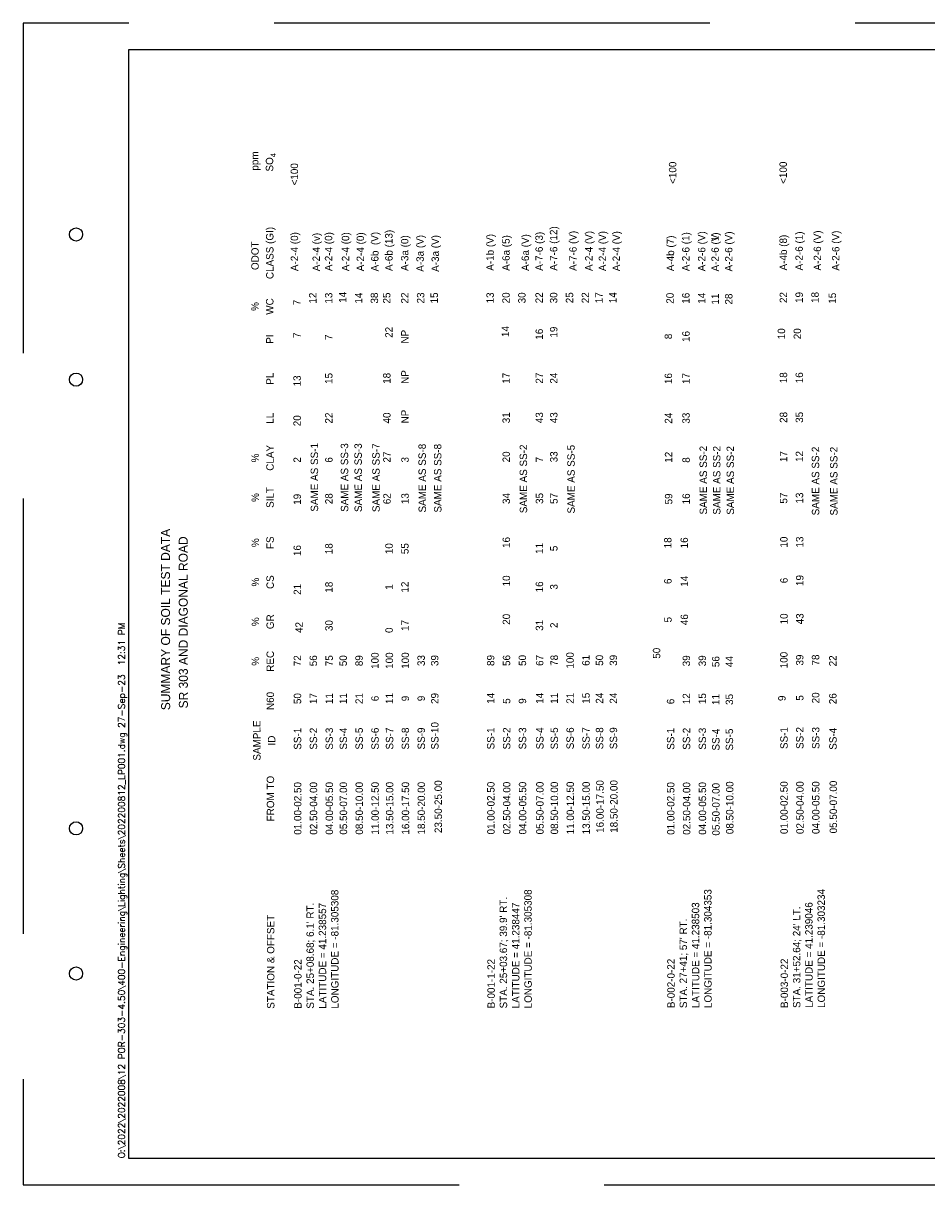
# Paper-space layout '53 GEOTECHNICAL PROFILE - ROADWAY' of a CAD drawing. Header units: feet. Extents: x 0 to 34.2, y 0 to 22.
# Tile 1 of 2: x 0 to 17.1, y 0 to 22. Entities that reach past the tile are written whole.
import ezdxf
from ezdxf.enums import TextEntityAlignment as Align

# ---------------------------------------------------------------- set-up
doc = ezdxf.new("R2010")
doc.units = ezdxf.units.FT
doc.header["$LTSCALE"] = 50
doc.header["$MEASUREMENT"] = 0
doc.linetypes.add('OhDOT_USTN3', pattern=[0.22, 0.165, -0.055])
for name, color, linetype in [('0_GEO', 7, 'Continuous'), ('0_Xref', 7, 'Continuous'), ('SH_Border', 7, 'Continuous'), ('SH_Cut_Line', 7, 'OhDOT_USTN3'), ('SH_Data', 7, 'Continuous'), ('SH_Text', 7, 'Continuous')]:
    doc.layers.add(name, color=color, linetype=linetype)
doc.styles.add('DwgStamp', font='romans.shx')
doc.styles.add('Font 70-Main Title', font='lathab.ttf', dxfattribs={"width": 1.15, "height": 0.25})
doc.styles.add('Slanted-Normal', font='font31.shx', dxfattribs={"height": 0.14})
doc.styles.add('Straight-Normal', font='font30.shx', dxfattribs={"height": 0.14})
doc.styles.add('Straight-Sub Title', font='font30.shx', dxfattribs={"height": 0.17})

# ---------------------------------------------------------------- blocks, each defined once
blk = doc.blocks.new('GT_COVER')
at = {"layer": 'Defpoints', "color": 7, "linetype": 'Continuous'}
for p in [(32.863, 19.5), (33.113, 19.5), (33.363, 19.5), (33.018, 11), (33, 4.337)]:
    blk.add_point(p, dxfattribs=at)
at = {"layer": 'SH_Border', "color": 7, "linetype": 'Continuous'}
for p, q in [((32.5, 0.5), (32.5, 21.5)), ((32.5, 17.5), (33.5, 17.5)), ((32.5, 15.5), (33.5, 15.5)), ((32.5, 15.5), (33.5, 15.5)), ((32.5, 6.5), (33.5, 6.5)), ((32.5, 2), (33.5, 2)), ((32.917, 1.5), (33.083, 2)), ((32.5, 1.5), (33.5, 1.5))]:
    blk.add_line(p, q, dxfattribs=at)
at = {"layer": 'SH_Border', "color": 7, "linetype": 'Continuous', "flags": 128}
blk.add_lwpolyline([(2, 21.5), (33.5, 21.5), (33.5, 0.5), (2, 0.5), (2, 21.5)], close=True, dxfattribs=at)
at = {"layer": 'SH_Border', "color": 7, "linetype": 'Continuous'}
for centre in [(1, 18), (1, 15.25), (1, 6.75), (1, 4)]:
    blk.add_circle(centre, 0.125, dxfattribs=at)
at = {"layer": 'SH_Cut_Line', "color": 7, "linetype": 'OhDOT_USTN3', "flags": 128}
blk.add_lwpolyline([(0, 0), (34, 0), (34, 22), (0, 22), (0, 0)], close=True, dxfattribs=at)
at = {"layer": 'SH_Data', "color": 7, "linetype": 'Continuous'}
blk.add_line((32.625, 1), (33.375, 1), dxfattribs=at)
blk.add_circle((33, 1), 0.375, dxfattribs=at)
at = {"layer": 'SH_Border', "color": 7, "linetype": 'Continuous', "style": 'DwgStamp'}
blk.add_text('O:\\2022\\2022008\\12 POR-303-4.50\\400-Engineering\\Lighting\\Sheets\\202200812_LP001.dwg 27-Sep-23  12:31 PM', height=0.125, rotation=90, dxfattribs=at).set_placement((1.925, 0.5))
at = {"layer": 'SH_Data', "color": 7, "linetype": 'Continuous', "style": 'Straight-Normal'}
for s, height, p in [('DESIGN AGENCY', 0.1, (32.613, 19.5)), ('PID  NO.', 0.17, (32.7, 16.512))]:
    blk.add_text(s, height=height, rotation=90, dxfattribs=at).set_placement(p, align=Align.MIDDLE_CENTER)
at = {"layer": 'SH_Data', "style": 'Straight-Normal'}
for tag, p in [('DESIGNAGENCY1', (32.863, 19.5)), ('DESIGNAGENCY2', (33.113, 19.5)), ('DESIGNAGENCY3', (33.363, 19.5))]:
    blk.add_attdef(tag, text='', height=0.125, rotation=90, dxfattribs=at).set_placement(p, align=Align.MIDDLE_CENTER)
at = {"layer": 'SH_Data', "style": 'Font 70-Main Title'}
for tag, height, width, p in [('PIDNO', 0.2, 1.15, (33.25, 16.537)), ('TITLEAREA2M', 0.25, 1.25, (33.018, 11)), ('TITLEAREA1', 0.25, 1.15, (33, 4.254))]:
    blk.add_attdef(tag, text='', height=height, rotation=90, dxfattribs=dict(at, width=width)).set_placement(p, align=Align.MIDDLE_CENTER)
at = {"layer": 'SH_Data', "style": 'Straight-Sub Title'}
for tag, p in [('SUBSHEETNO', (32.77, 1.582)), ('SUBSHEETTOTAL', (33.27, 1.582)), ('SHEETNO', (33.02, 1.003)), ('SHEETTOTAL', (33.02, 0.663))]:
    blk.add_attdef(tag, text='', height=0.17, dxfattribs=at).set_placement(p, align=Align.BOTTOM_CENTER)

psp = doc.layouts.new('53 GEOTECHNICAL PROFILE - ROADWAY')

# ---------------------------------------------------------------- block references
at = {"layer": 'SH_Border'}
psp.add_blockref('GT_COVER', (0, 0), dxfattribs=at).add_auto_attribs({'DESIGNAGENCY1': 'GPD Geotechnical Services Inc.', 'DESIGNAGENCY2': '520 S. Main St., Suite 2531', 'DESIGNAGENCY3': 'Akron, Ohio 44311', 'SUBSHEETTOTAL': '4', 'SUBSHEETNO': '2', 'TITLEAREA1': 'POR-303-4.50', 'SHEETTOTAL': '56', 'SHEETNO': '54', 'PIDNO': '116254', 'TITLEAREA2M': 'SUMMARY OF SOIL TEST DATA'})

# ---------------------------------------------------------------- texts
at = {"layer": '0_GEO', "attachment_point": 1, "rotation": 90.0818}
for s, insert, char_height, width, style in [('SR 303 AND DIAGONAL ROAD', (2.947, 9.022), 0.17, 3.86161, 'Straight-Normal'), ('18', (5.716, 11.942), 0.14, 0.45047, 'Straight-Normal'), ('10', (6.855, 11.944), 0.14, 0.45047, 'Straight-Normal'), ('55', (7.155, 11.944), 0.14, 0.45047, 'Straight-Normal'), ('16', (9.075, 12.061), 0.14, 0.45047, 'Straight-Normal'), ('11', (9.701, 11.948), 0.14, 0.45047, 'Straight-Normal'), ('18', (12.132, 12.054), 0.14, 0.45047, 'Straight-Normal'), ('16', (12.444, 12.054), 0.14, 0.45047, 'Straight-Normal'), ('10', (14.33, 12.068), 0.14, 0.45047, 'Straight-Normal'), ('13', (14.63, 12.069), 0.14, 0.45047, 'Straight-Normal'), (' 5', (9.975, 11.948), 0.14, 0.45047, 'Straight-Normal'), ('10', (9.076, 11.333), 0.14, 0.45047, 'Straight-Normal'), (' 6', (12.134, 11.326), 0.14, 0.45047, 'Straight-Normal'), ('14', (12.445, 11.327), 0.14, 0.45047, 'Straight-Normal'), (' 6', (14.331, 11.341), 0.14, 0.45047, 'Straight-Normal'), ('19', (14.631, 11.341), 0.14, 0.45047, 'Straight-Normal'), ('18', (5.717, 11.214), 0.14, 0.45047, 'Straight-Normal'), (' 1', (6.856, 11.216), 0.14, 0.45047, 'Straight-Normal'), ('12', (7.156, 11.216), 0.14, 0.45047, 'Straight-Normal'), ('16', (9.702, 11.22), 0.14, 0.45047, 'Straight-Normal'), (' 3', (9.976, 11.22), 0.14, 0.45047, 'Straight-Normal'), ('20', (9.077, 10.606), 0.14, 0.45047, 'Straight-Normal'), ('46', (12.446, 10.599), 0.14, 0.45047, 'Straight-Normal'), ('10', (14.332, 10.613), 0.14, 0.45047, 'Straight-Normal'), ('43', (14.632, 10.614), 0.14, 0.45047, 'Straight-Normal'), ('30', (5.718, 10.487), 0.14, 0.45047, 'Straight-Normal'), ('17', (7.158, 10.489), 0.14, 0.45047, 'Straight-Normal'), ('31', (9.703, 10.492), 0.14, 0.45047, 'Straight-Normal'), (' 2', (9.977, 10.493), 0.14, 0.45047, 'Straight-Normal'), (' 5', (12.135, 10.598), 0.14, 0.45047, 'Straight-Normal'), ('  0', (6.856, 10.347), 0.14, 0.45047, 'Straight-Normal'), (' 50', (11.92, 9.911), 0.14, 0.25311, 'Slanted-Normal'), ('  9', (14.293, 9.058), 0.14, 0.44537, 'Straight-Normal')]:
    psp.add_mtext(s, dxfattribs=dict(at, insert=insert, char_height=char_height, width=width, style=style))
at = {"layer": '0_Xref', "insert": (5.153, 10.451), "char_height": 0.14, "width": 0.14679, "attachment_point": 1, "rotation": 90.0818, "style": 'Slanted-Normal'}
psp.add_mtext('42', dxfattribs=at)
at = {"layer": 'SH_Text', "linetype": 'Continuous', "lineweight": 13, "style": 'Straight-Normal'}
for s, p in [('<100', (12.294, 18.957)), ('<100', (14.387, 18.958)), ('<100', (5.133, 18.928)), ('A-6b (13)', (6.922, 17.307)), ('A-7-6 (12)', (10.041, 17.312)), ('A-2-6 (V) ', (15.035, 17.316)), ('A-2-4 (0)', (5.135, 17.305)), ('A-2-4 (v)', (5.547, 17.302)), ('A-2-4 (0)', (5.781, 17.305)), ('A-2-4 (0)', (6.102, 17.303)), ('A-2-4 (0)', (6.382, 17.301)), ('A-6b  (V)', (6.656, 17.299)), ('A-3a (0)', (7.222, 17.308)), ('A-3a (V)', (7.513, 17.293)), ('A-3a (V)', (7.8, 17.291)), ('A-1b (V)', (8.838, 17.312)), ('A-6a (5)', (9.139, 17.31)), ('A-6a (V)', (9.505, 17.308)), ('A-7-6 (3)', (9.767, 17.311)), ('A-7-6 (V)', (10.407, 17.309)), ('A-2-4 (V)', (10.708, 17.307)), ('A-2-4 (V)', (10.965, 17.305)), ('A-2-4 (V)', (11.227, 17.303)), ('A-4b (7)', (12.253, 17.303)), ('A-2-6 (1)', (12.544, 17.304)), ('A-2-6 (V)', (12.844, 17.301)), ('A-2-6 (1)', (13.099, 17.299)), ('A-2-6 (V', (13.099, 17.299)), ('A-2-6 (V)', (13.356, 17.298)), ('A-4b (8)', (14.389, 17.318)), ('A-2-6 (1) ', (14.689, 17.318)), ('A-2-6 (V) ', (15.382, 17.313)), ('  7', (5.182, 16.554)), ('12', (5.482, 16.689)), ('13', (5.782, 16.689)), ('13', (5.782, 16.689)), ('14', (6.047, 16.705)), ('14', (6.348, 16.69)), ('38', (6.648, 16.69)), ('25', (6.881, 16.691)), ('22', (7.223, 16.691)), ('23', (7.523, 16.692)), ('15', (7.78, 16.692)), ('13', (8.839, 16.693)), ('20', (9.139, 16.694)), ('30', (9.44, 16.694)), ('22', (9.767, 16.695)), ('30', (10.041, 16.695)), ('25', (10.342, 16.696)), ('22', (10.642, 16.696)), ('17', (10.899, 16.696)), ('14', (11.162, 16.697)), ('20', (12.244, 16.687)), ('16', (12.544, 16.687)), ('14', (12.845, 16.688)), ('11', (13.1, 16.672)), ('28', (13.357, 16.672)), ('22', (14.39, 16.701)), ('19', (14.69, 16.702)), ('18', (14.99, 16.702)), ('15', (15.317, 16.687)), ('7', (5.182, 16.038)), (' 7 ', (5.783, 15.948)), ('22', (6.923, 16.041)), ('NP', (7.224, 15.933)), ('14', (9.129, 16.056)), (' 16', (9.769, 15.954)), ('19', (10.043, 16.045)), (' 8', (12.213, 15.963)), ('16', (12.546, 15.963)), ('10', (14.354, 16.014)), ('20', (14.654, 16.014)), ('NP', (7.225, 15.17)), ('13', (5.184, 15.121)), ('15', (5.784, 15.168)), ('18', (6.883, 15.17)), ('17', (9.142, 15.173)), ('27', (9.77, 15.174)), ('24', (10.043, 15.174)), ('16', (12.214, 15.166)), ('17', (12.547, 15.167)), ('18', (14.392, 15.181)), ('16', (14.692, 15.181)), ('20', (5.185, 14.367)), ('22', (5.785, 14.418)), ('40', (6.884, 14.419)), ('NP', (7.226, 14.42)), ('31', (9.143, 14.423)), ('43', (9.771, 14.424)), ('43', (10.044, 14.424)), ('24', (12.216, 14.415)), ('33', (12.548, 14.416)), ('28', (14.393, 14.43)), ('35', (14.693, 14.431)), ('27', (6.885, 13.679)), ('20', (9.144, 13.682)), ('33', (10.045, 13.683)), ('12', (12.217, 13.675)), ('17', (14.394, 13.689)), ('12', (14.694, 13.69)), (' 2', (5.186, 13.626)), ('6', (5.786, 13.677)), ('3', (7.227, 13.679)), ('7', (9.772, 13.683)), ('8', (12.549, 13.675)), ('19', (5.187, 12.879)), ('28', (5.787, 12.889)), ('62', (6.886, 12.89)), ('13', (7.228, 12.891)), ('34', (9.145, 12.894)), ('35', (9.773, 12.895)), ('57', (10.046, 12.895)), ('59', (12.218, 12.886)), ('16', (12.55, 12.887)), ('57', (14.395, 12.901)), ('13', (14.696, 12.902)), ('16', (5.188, 11.907)), ('21', (5.189, 11.173)), (' 72', (5.191, 9.769)), (' 56', (5.492, 9.769)), (' 75', (5.792, 9.77)), (' 50', (6.057, 9.77)), (' 89', (6.358, 9.77)), ('100', (6.658, 9.771)), ('100', (6.932, 9.771)), ('100', (7.233, 9.772)), (' 33', (7.533, 9.772)), (' 39', (7.79, 9.773)), (' 89', (8.849, 9.774)), (' 56', (9.149, 9.774)), (' 50', (9.45, 9.775)), (' 67', (9.777, 9.775)), (' 78', (10.052, 9.776)), ('100', (10.352, 9.776)), (' 61', (10.652, 9.777)), (' 50', (10.909, 9.777)), (' 39', (11.172, 9.777)), (' 39', (12.554, 9.768)), (' 39', (12.855, 9.768)), (' 56', (13.11, 9.752)), (' 44', (13.367, 9.753)), ('100', (14.4, 9.782)), (' 39', (14.7, 9.782)), (' 78', (15, 9.783)), (' 22', (15.327, 9.767)), ('50', (5.192, 9.104)), ('17', (5.493, 9.104)), ('11', (5.793, 9.104)), ('11', (6.058, 9.105)), ('21', (6.359, 9.105)), (' 6', (6.659, 9.106)), ('11', (6.933, 9.106)), (' 9', (7.234, 9.106)), (' 9', (7.534, 9.107)), ('29', (7.791, 9.107)), ('14', (8.85, 9.109)), ('14', (9.778, 9.11)), ('11', (10.053, 9.11)), ('21', (10.353, 9.111)), ('15', (10.653, 9.111)), ('24', (10.91, 9.112)), ('24', (11.173, 9.112)), ('12', (12.555, 9.102)), ('15', (12.856, 9.103)), ('11', (13.111, 9.087)), ('35', (13.368, 9.088)), (' 5', (14.701, 9.117)), ('20', (15.001, 9.118)), ('26', (15.327, 9.102)), ('5', (9.15, 9.109)), ('9', (9.451, 9.11)), ('6', (12.255, 9.102)), ('SS-1', (5.193, 8.24)), ('SS-2', (5.494, 8.241)), ('SS-3', (5.794, 8.241)), ('SS-4', (6.06, 8.242)), ('SS-5', (6.36, 8.242)), ('SS-6', (6.66, 8.242)), ('SS-7', (6.935, 8.243)), ('SS-8', (7.235, 8.243)), ('SS-9', (7.535, 8.244)), ('SS-10', (7.792, 8.244)), ('SS-1', (8.851, 8.246)), ('SS-2', (9.152, 8.246)), ('SS-3', (9.452, 8.246)), ('SS-4', (9.78, 8.247)), ('SS-5', (10.054, 8.247)), ('SS-6', (10.354, 8.248)), ('SS-7', (10.655, 8.248)), ('SS-8', (10.911, 8.248)), ('SS-9', (11.174, 8.249)), ('SS-1', (12.256, 8.239)), ('SS-2', (12.557, 8.239)), ('SS-3', (12.857, 8.24)), ('SS-4', (13.112, 8.224)), ('SS-5', (13.369, 8.224)), ('SS-1', (14.402, 8.253)), ('SS-2', (14.702, 8.254)), ('SS-3', (15.003, 8.254)), ('SS-4', (15.329, 8.239)), ('01.00-02.50', (5.196, 6.629)), ('02.50-04.00', (5.496, 6.63)), ('04.00-05.50', (5.796, 6.63)), ('05.50-07.00', (6.062, 6.631)), ('08.50-10.00', (6.362, 6.631)), ('11.00-12.50', (6.662, 6.632)), ('13.50-15.00', (6.937, 6.632)), ('16.00-17.50', (7.237, 6.632)), ('18.50-20.00', (7.537, 6.633)), ('23.50-25.00', (7.857, 6.661)), ('01.00-02.50', (8.854, 6.635)), ('02.50-04.00', (9.154, 6.635)), ('04.00-05.50', (9.454, 6.635)), ('05.50-07.00', (9.782, 6.636)), ('08.50-10.00', (10.056, 6.636)), ('11.00-12.50', (10.357, 6.637)), ('13.50-15.00', (10.657, 6.637)), ('16.00-17.50', (10.919, 6.665)), ('18.50-20.00', (11.182, 6.666)), ('01.00-02.50', (12.259, 6.628)), ('02.50-04.00', (12.559, 6.628)), ('04.00-05.50', (12.859, 6.629)), ('05.50-07.00', (13.114, 6.613)), ('08.50-10.00', (13.376, 6.641)), ('01.00-02.50', (14.404, 6.643)), ('02.50-04.00', (14.705, 6.643)), ('04.00-05.50', (15.005, 6.643)), ('05.50-07.00', (15.336, 6.655)), ('STATION & OFFSET', (4.686, 3.334))]:
    psp.add_text(s, height=0.14, rotation=90.0818, dxfattribs=at).set_placement(p, align=Align.MIDDLE_LEFT)
for s, height, p in [('WC', 0.14, (4.667, 16.635)), ('%', 0.14, (4.387, 16.635)), ('PI', 0.14, (4.667, 16.018)), ('PL', 0.14, (4.669, 15.268)), ('LL', 0.14, (4.67, 14.518)), ('CLAY', 0.14, (4.671, 13.768)), ('SAME AS SS-1', 0.14, (5.512, 13.399)), ('SAME AS SS-3', 0.14, (6.082, 13.395)), ('SAME AS SS-3', 0.14, (6.341, 13.393)), ('SAME AS SS-7', 0.14, (6.678, 13.391)), ('SAME AS SS-8', 0.14, (7.553, 13.384)), ('SAME AS SS-8', 0.14, (7.847, 13.382)), ('SAME AS SS-2', 0.14, (9.469, 13.37)), ('SAME AS SS-5', 0.14, (10.371, 13.364)), ('SAME AS SS-2', 0.14, (12.874, 13.345)), ('SAME AS SS-2', 0.14, (13.129, 13.343)), ('SAME AS SS-2', 0.14, (13.386, 13.341)), ('SAME AS SS-2', 0.14, (14.999, 13.33)), ('SAME AS SS-2', 0.14, (15.345, 13.327)), ('%', 0.14, (4.391, 13.767)), ('SILT', 0.14, (4.672, 13.018)), ('%', 0.14, (4.392, 13.017)), ('SUMMARY OF SOIL TEST DATA', 0.17, (2.694, 10.706)), ('%', 0.14, (4.393, 12.161)), ('FS', 0.14, (4.673, 12.161)), ('%', 0.14, (4.394, 11.414)), ('CS', 0.14, (4.674, 11.414)), ('GR', 0.14, (4.675, 10.664)), ('%', 0.14, (4.395, 10.664)), ('%', 0.14, (4.396, 9.914)), ('REC', 0.14, (4.676, 9.914)), ('N60', 0.14, (4.677, 9.164)), ('FROM TO', 0.14, (4.68, 7.314))]:
    psp.add_text(s, height=height, rotation=90.0818, dxfattribs=at).set_placement(p, align=Align.MIDDLE_CENTER)
at = {"layer": 'SH_Text', "linetype": 'Continuous', "lineweight": 13, "char_height": 0.14, "attachment_point": 5, "rotation": 90.0818, "line_spacing_factor": 1.2, "style": 'Straight-Normal'}
for s, insert in [('\\A1;^Ippm\\PSO{\\H0.7x;\\S^ 4;}', (4.546, 19.364)), ('   ODOT\\P     CLASS (GI)', (4.549, 17.518)), ('SAMPLE\\PID', (4.562, 8.414))]:
    psp.add_mtext(s, dxfattribs=dict(at, insert=insert))
at = {"layer": 'SH_Text', "char_height": 0.14, "width": 4.03317, "attachment_point": 1, "rotation": 90.0818, "style": 'Straight-Normal'}
for s, insert in [("B-001-0-22\\PSTA. 25+08.68; 6.1' RT.\\PLATITUDE = 41.238557 \\PLONGITUDE = -81.305308 ", (5.13, 3.335)), ("B-001-1-22\\PSTA. 25+03.67; 39.9' RT.\\PLATITUDE = 41.238447\\PLONGITUDE = -81.305308", (8.788, 3.34)), ("B-002-0-22\\PSTA. 27+41; 57' RT.\\PLATITUDE = 41.238503\\PLONGITUDE = -81.304353", (12.193, 3.345)), ("B-003-0-22\\PSTA. 31+52.64; 24' LT.\\PLATITUDE = 41.239046\\PLONGITUDE = -81.303234", (14.339, 3.348))]:
    psp.add_mtext(s, dxfattribs=dict(at, insert=insert))

doc.saveas('drawing.dxf')
